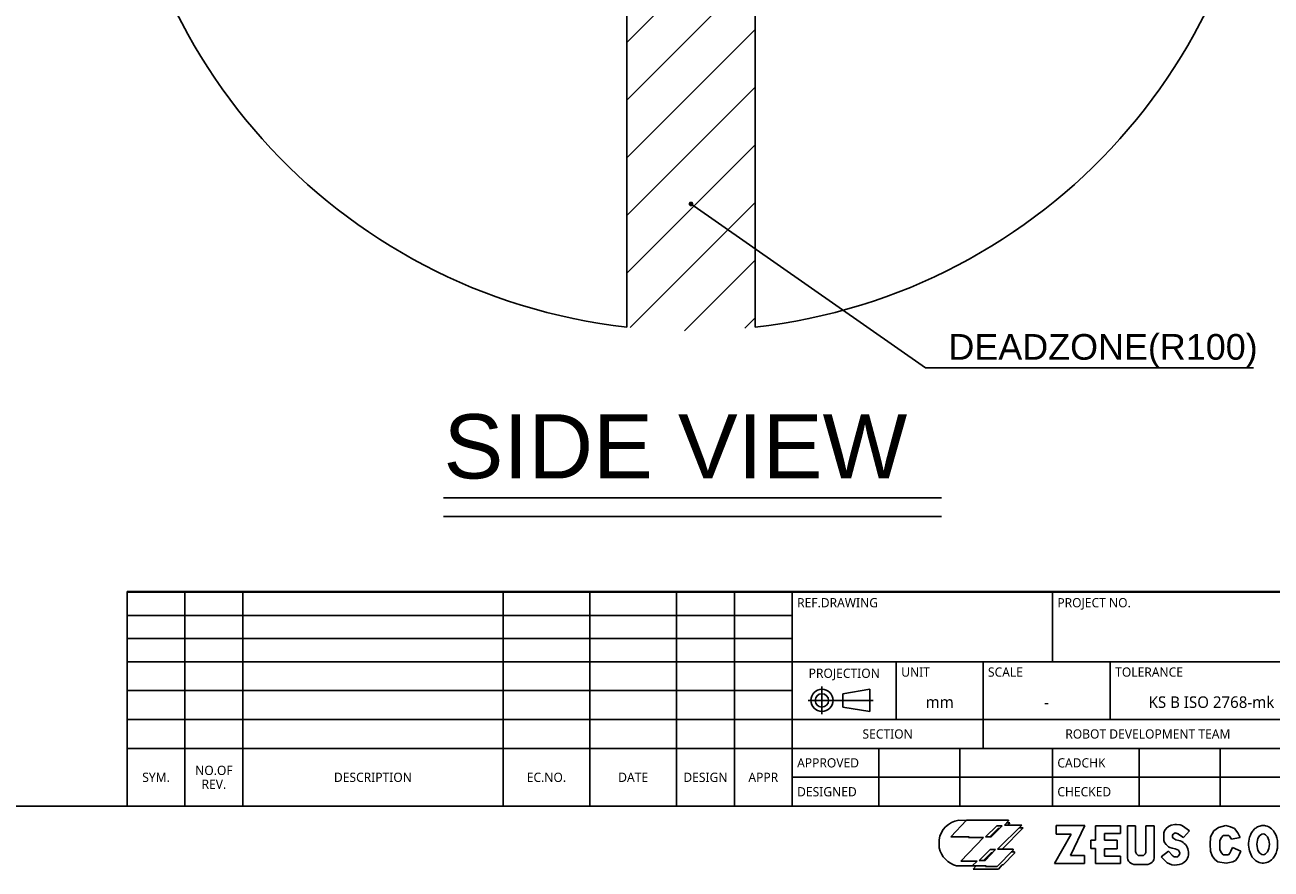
# Model space of a CAD drawing. Header units: millimetres. Extents: x 36 to 7524, y 76 to 5310.
# Tile 16 of 29: x 4611 to 6550, y 82 to 1396. Entities that reach past the tile are written whole.
import ezdxf

# ---------------------------------------------------------------- set-up
doc = ezdxf.new("R2010")
doc.units = ezdxf.units.MM
doc.linetypes.add('ACAD_ISO02W100', pattern=[15, 12, -3])
doc.styles.get("Standard").update_dxf_attribs({"font": 'arial.ttf'})
doc.styles.add('TEXTSTYLE_6', font='malgun.ttf')
doc.dimstyles.new('ISO-25', dxfattribs={"dimtxt": 2.5, "dimasz": 2.5, "dimexe": 1.25, "dimexo": 0.625, "dimtad": 1, "dimtxsty": 'Standard', "dimcen": 2.5, "dimadec": 0, "dimazin": 0, "dimtfac": 1, "dimtmove": 0, "dimatfit": 3, "dimfxl": 1, "dimarcsym": 0})

# ---------------------------------------------------------------- blocks, each defined once
blk = doc.blocks.new('TABLE_BL0', base_point=(732.5, 38.56))
at = {"color": 134}
for p, q in [((820, 57.13), (645, 57.13)), ((645, 20), (645, 57.13)), ((820, 57), (645, 57)), ((690, 45), (690, 57)), ((735, 20), (735, 57)), ((820, 20), (820, 57.13)), ((820, 45), (645, 45)), ((663, 35), (663, 45)), ((678, 30), (678, 45)), ((700, 35), (700, 45)), ((820, 35), (645, 35)), ((798, 20), (798, 35)), ((735, 30), (645, 30)), ((660, 20), (660, 30)), ((674, 20), (674, 30)), ((690, 20), (690, 30)), ((705, 20), (705, 30)), ((719, 20), (719, 30)), ((735, 25), (645, 25)), ((820, 20), (645, 20))]:
    blk.add_line(p, q, dxfattribs=at)
at = {"color": 134, "line_spacing_factor": 0.9, "style": 'TEXTSTYLE_6'}
for s, insert, char_height, width, attachment_point in [('REF.DRAWING', (645.85, 56), 1.6, 14.4948, 1), ('PROJECT NO.', (690.85, 56), 1.6, 13.5763, 1), ('TITLE', (735.85, 56), 1.6, 5.1852, 1), ('PROJECTION', (654, 43.8), 1.6, 12.9067, 2), ('UNIT', (663.85, 44), 1.6, 5.043, 1), ('SCALE', (678.85, 44), 1.6, 6.2993, 1), ('TOLERANCE', (700.85, 44), 1.6, 12.2015, 1), ('NAME', (735.85, 44), 1.6, 6.3526, 1), ('KS B ISO 2768-mk ', (717.5, 39), 2, 24.2148, 2), ('mm', (670.5, 39), 2, 4.8889, 2), ('-', (689, 39), 2, 4.163, 2), ('SECTION', (661.5, 33.3), 1.6, 8.9719, 2), ('ROBOT DEVELOPMENT TEAM', (706.5, 33.3), 1.6, 30.1096, 2), ('DRAWING NO.', (735.85, 34), 1.6, 15.0815, 1), ('SHEET NO.', (798.85, 34), 1.6, 10.9926, 1), ('APPROVED', (645.85, 28.3), 1.6, 11.2296, 1), ('CADCHK', (690.85, 28.3), 1.6, 8.8, 1), ('ZRA_0513P WORKING SPACE', (766.5, 26.5), 3, 60.2721, 2), ('1-1', (809, 26), 2, 4.2074, 2), ('DESIGNED', (645.85, 23.3), 1.6, 10.5541, 1), ('CHECKED', (690.85, 23.3), 1.6, 9.6356, 1)]:
    blk.add_mtext(s, dxfattribs=dict(at, insert=insert, char_height=char_height, width=width, attachment_point=attachment_point))
blk = doc.blocks.new('TABLE_BL1', base_point=(587.5, 38.56))
at = {"color": 134}
for p, q in [((645, 57.13), (530, 57.13)), ((530, 20), (530, 57.13)), ((645, 57), (530, 57)), ((540, 20), (540, 57)), ((550, 20), (550, 57)), ((595, 20), (595, 57)), ((610, 20), (610, 57)), ((625, 20), (625, 57)), ((635, 20), (635, 57)), ((645, 20), (645, 57.13)), ((645, 53), (530, 53)), ((645, 49), (530, 49)), ((645, 45), (530, 45)), ((645, 40), (530, 40)), ((645, 35), (530, 35)), ((645, 30), (530, 30)), ((645, 20), (530, 20))]:
    blk.add_line(p, q, dxfattribs=at)
at = {"color": 134, "char_height": 1.6, "attachment_point": 2, "line_spacing_factor": 0.9, "style": 'TEXTSTYLE_6'}
for s, insert, width in [('NO.OF\\PREV.', (545, 27), 6.7319), ('SYM.', (535, 25.8), 4.9837), ('DESCRIPTION ', (572.5, 25.8), 14.5719), ('EC.NO.', (602.5, 25.8), 6.9511), ('DATE', (617.5, 25.8), 5.3926), ('DESIGN', (630, 25.8), 7.8104), ('APPR', (640, 25.8), 5.357)]:
    blk.add_mtext(s, dxfattribs=dict(at, insert=insert, width=width))
blk = doc.blocks.new('A_BL2', base_point=(653.37, 38.31))
at = {"color": 134}
for p, q in [((650.14, 40.72), (650.14, 35.91)), ((653.76, 39.46), (658.42, 40.22)), ((653.76, 39.46), (653.76, 37.14)), ((658.42, 36.38), (658.42, 40.22)), ((647.75, 38.3), (658.98, 38.3)), ((653.76, 37.14), (658.42, 36.38))]:
    blk.add_line(p, q, dxfattribs=at)
for radius in [1.92, 1.16]:
    blk.add_circle((650.14, 38.3), radius, dxfattribs=at)

msp = doc.modelspace()

# ---------------------------------------------------------------- hatches: boundary and pattern name
at = {"ltscale": 1000, "true_color": 0xed4b40}
h = msp.add_hatch(dxfattribs=at)
h.set_pattern_fill('ANSI31', color=13, scale=20)
h.set_pattern_definition([(45, (-5827.99, -2014.086), (-44.90128, 44.90128), [])])
edge = h.paths.add_edge_path()
edge.add_arc((5647.5, 1815.198), 895, 83.584842, 96.415158)
edge.add_line((5547.5, 2704.594), (5547.5, 925.802))
edge.add_arc((5647.5, 1815.198), 895, 263.584842, 276.415158)
edge.add_line((5747.5, 925.802), (5747.5, 2704.594))

# ---------------------------------------------------------------- linework, layer by layer
at = {"ltscale": 1000}
for p, q in [((5547.5, 2704.594), (5547.5, 925.802)), ((5747.5, 2704.594), (5747.5, 925.802))]:
    msp.add_line(p, q, dxfattribs=at)
at = {"color": 0, "linetype": 'ACAD_ISO02W100', "ltscale": 1000}
for p, q in [((5262.302, 659.927), (6037.302, 659.927)), ((5262.302, 630.793), (6037.302, 630.793))]:
    msp.add_line(p, q, dxfattribs=at)
at = {"color": 7}
msp.add_line((90, 180), (7380, 180), dxfattribs=at)
at = {"color": 134}
for p, q in [((6076.311, 158.072), (6051.9, 132.547)), ((6064.106, 158.072), (6076.16, 157.913)), ((6141.835, 158.072), (6076.311, 158.072)), ((6135.411, 150.687), (6141.835, 157.269)), ((6141.835, 157.269), (6141.835, 158.072)), ((6105.861, 132.226), (6123.525, 149.724)), ((6125.454, 145.069), (6112.737, 132.226)), ((6131.878, 149.724), (6114.854, 132.226)), ((6123.525, 149.724), (6131.878, 149.724)), ((6124.651, 113.284), (6162.23, 150.687)), ((6127.349, 145.069), (6125.454, 145.069)), ((6131.923, 113.284), (6164.318, 146.513)), ((6162.23, 150.687), (6135.411, 150.687)), ((6138.858, 154.219), (6143.922, 154.219)), ((6143.922, 154.219), (6140.554, 150.687)), ((6164.318, 146.513), (6158.037, 146.513)), ((6213.344, 90.619), (6239.336, 136.451)), ((6215.68, 149.88), (6260.363, 149.88)), ((6215.68, 136.451), (6215.68, 149.88)), ((6239.336, 136.451), (6215.68, 136.451)), ((6260.363, 149.88), (6237.876, 103.464)), ((6315.852, 149.296), (6277.01, 149.296)), ((6277.01, 149.296), (6277.01, 127.11)), ((6291.028, 137.619), (6315.852, 137.619)), ((6291.028, 127.11), (6291.028, 137.619)), ((6315.852, 137.619), (6315.852, 149.296)), ((6326.658, 149.296), (6339.508, 149.296)), ((6326.658, 149.296), (6326.658, 100.158)), ((6339.508, 149.296), (6339.508, 109.594)), ((6368.42, 149.296), (6355.57, 149.296)), ((6355.57, 149.296), (6355.57, 109.594)), ((6368.42, 149.296), (6368.42, 100.158)), ((6384.274, 141.696), (6383.428, 138.782)), ((6383.428, 138.782), (6383.428, 126.753)), ((6386.907, 145.549), (6384.274, 141.696)), ((6390.385, 148.368), (6386.907, 145.549)), ((6394.992, 150.718), (6390.385, 148.368)), ((6400.727, 151.752), (6394.992, 150.718)), ((6397.791, 136.282), (6398.679, 137.17)), ((6402.89, 151.752), (6400.727, 151.752)), ((6409.005, 150.998), (6402.89, 151.752)), ((6405.252, 137.096), (6414.118, 131.444)), ((6410.419, 150.551), (6409.005, 150.998)), ((6412.574, 149.402), (6410.419, 150.551)), ((6423.24, 141.865), (6412.574, 149.402)), ((6414.118, 131.444), (6423.24, 141.865)), ((6461.108, 141.55), (6456.182, 132.29)), ((6468.397, 147.066), (6461.108, 141.55)), ((6479.627, 150.021), (6468.397, 147.066)), ((6487.113, 148.051), (6479.627, 150.021)), ((6493.418, 145.293), (6487.113, 148.051)), ((6498.343, 138.792), (6493.418, 145.293)), ((6502.283, 131.305), (6498.343, 138.792)), ((6033.592, 127.806), (6033.592, 115.21)), ((6051.9, 132.547), (6080.166, 132.547)), ((6102.649, 131.263), (6067.318, 94.662)), ((6080.166, 132.547), (6079.202, 131.263)), ((6079.202, 131.263), (6102.649, 131.263)), ((6114.854, 132.226), (6105.861, 132.226)), ((6277.01, 127.11), (6269.709, 127.11)), ((6269.709, 127.11), (6269.709, 113.973)), ((6310.595, 127.11), (6291.028, 127.11)), ((6310.595, 113.681), (6310.595, 127.11)), ((6383.428, 126.753), (6384.462, 123.652)), ((6384.462, 123.652), (6386.813, 120.551)), ((6386.813, 120.551), (6390.667, 116.979)), ((6390.667, 116.979), (6392.642, 115.758)), ((6402.232, 127.881), (6398.826, 129.686)), ((6406.916, 126.604), (6402.232, 127.881)), ((6456.182, 132.29), (6455.394, 120.273)), ((6455.394, 120.273), (6456.182, 110.028)), ((6473.125, 131.502), (6470.761, 126.774)), ((6470.761, 111.998), (6470.761, 126.774)), ((6475.686, 134.261), (6473.125, 131.502)), ((6483.764, 134.261), (6475.686, 134.261)), ((6488.611, 128.515), (6502.283, 131.305)), ((6113.088, 112.481), (6095.904, 95.305)), ((6114.533, 107.665), (6102.677, 95.305)), ((6105.379, 95.305), (6121.278, 112.481)), ((6121.278, 112.481), (6113.088, 112.481)), ((6116.821, 107.665), (6114.533, 107.665)), ((6124.008, 86.154), (6148.901, 111.839)), ((6148.901, 113.284), (6124.651, 113.284)), ((6133.484, 88.723), (6150.828, 106.863)), ((6150.828, 108.789), (6145.945, 108.789)), ((6148.901, 111.839), (6148.901, 113.284)), ((6150.828, 106.863), (6150.828, 108.789)), ((6237.876, 103.464), (6260.071, 103.464)), ((6260.071, 103.464), (6260.071, 90.619)), ((6269.709, 113.973), (6277.01, 113.973)), ((6277.01, 113.973), (6277.01, 90.619)), ((6291.028, 113.681), (6310.595, 113.681)), ((6291.028, 102.296), (6291.028, 113.681)), ((6315.852, 102.296), (6291.028, 102.296)), ((6315.852, 90.619), (6315.852, 102.296)), ((6343.596, 103.464), (6351.482, 103.464)), ((6390.371, 109.8), (6379.387, 101.316)), ((6379.387, 101.316), (6386.841, 93.307)), ((6396.182, 103.556), (6390.371, 109.8)), ((6392.642, 115.758), (6396.402, 114.724)), ((6396.402, 114.724), (6400.821, 113.784)), ((6400.821, 113.784), (6406.044, 111.547)), ((6403.548, 100.909), (6401.828, 100.973)), ((6405.616, 102.319), (6403.548, 100.909)), ((6407.967, 104.95), (6405.616, 102.319)), ((6406.044, 111.547), (6406.817, 110.297)), ((6406.817, 110.297), (6407.292, 109.619)), ((6408.026, 107.182), (6407.967, 104.95)), ((6456.182, 110.028), (6458.744, 102.542)), ((6458.744, 102.542), (6462.684, 97.025)), ((6462.684, 97.025), (6467.609, 93.282)), ((6473.125, 107.27), (6470.761, 111.998)), ((6475.686, 104.512), (6473.125, 107.27)), ((6483.764, 104.512), (6475.686, 104.512)), ((6486.128, 107.073), (6483.764, 104.512)), ((6487.704, 110.028), (6486.128, 107.073)), ((6490.265, 115.544), (6487.704, 110.028)), ((6503.071, 110.028), (6490.265, 115.544)), ((6494.994, 95.252), (6498.343, 99.981)), ((6498.343, 99.981), (6500.707, 104.512)), ((6500.707, 104.512), (6503.071, 110.028)), ((6060.733, 87.118), (6106.825, 87.118)), ((6067.318, 94.662), (6092.853, 94.662)), ((6092.853, 94.662), (6085.305, 87.118)), ((6091.411, 87.118), (6086.75, 82.141)), ((6086.75, 82.141), (6126.096, 82.141)), ((6095.904, 95.305), (6105.379, 95.305)), ((6106.825, 87.118), (6106.022, 86.154)), ((6106.022, 86.154), (6124.008, 86.154)), ((6126.096, 82.141), (6131.556, 88.723)), ((6131.556, 88.723), (6133.484, 88.723)), ((6260.071, 90.619), (6213.344, 90.619)), ((6277.01, 90.619), (6315.852, 90.619)), ((6339.144, 89.451), (6355.934, 89.451)), ((6386.841, 93.307), (6388.552, 91.91)), ((6467.609, 93.282), (6480.612, 91.509)), ((6480.612, 91.509), (6490.856, 93.282)), ((6490.856, 93.282), (6494.994, 95.252))]:
    msp.add_line(p, q, dxfattribs=at)
at = {"ltscale": 1000}
for start, end in [(96.415158, 263.584842), (276.415158, 83.584842)]:
    msp.add_arc((5647.5, 1815.198), 895, start, end, dxfattribs=at)
at = {"color": 134}
for centre, radius, start, end in [((6068.896, 122.728), 35.667, 97.71868, 171.814666), ((6400.636, 133.411), 4.042, 134.740622, 219.190898), ((6401.561, 134.261), 4.095, 72.296063, 134.730319), ((6399.998, 128.383), 10.174, 56.06187, 76.242536), ((6402.574, 135.246), 6.706, 220.88185, 236.018232), ((6401.393, 106.95), 20.415, 323.586347, 75.197133), ((6478.971, 125.301), 10.161, 18.439881, 61.855175), ((6071.339, 124.521), 38.878, 193.856036, 254.169499), ((6338.158, 100.935), 11.526, 176.134655, 274.908285), ((6347.685, 110.619), 8.241, 187.145694, 240.25657), ((6347.393, 110.619), 8.241, 299.74343, 352.854306), ((6356.921, 100.935), 11.526, 265.091715, 3.865345), ((6402.245, 109.345), 8.382, 222.208952, 267.146728), ((6403.912, 107.273), 4.114, 358.248393, 34.759858), ((6401.213, 113.149), 24.727, 239.200053, 312.200856)]:
    msp.add_arc(centre, radius, start, end, dxfattribs=at)
msp.add_ellipse((6537.904, 120.706), major_axis=(0, 16.227), ratio=0.59491, dxfattribs=at)
msp.add_open_spline([(6537.904, 149.893), (6535.461, 149.893), (6533.032, 149.394), (6528.706, 147.667), (6526.807, 146.46), (6523.579, 143.728), (6522.238, 142.204), (6518.538, 136.971), (6517.003, 132.957), (6515.254, 124.683), (6515.068, 120.406), (6515.976, 112.396), (6516.946, 108.651), (6519.996, 102.169), (6521.873, 99.335), (6526.501, 95.097), (6528.934, 93.518), (6534.632, 91.569), (6537.884, 91.266), (6543.992, 92.267), (6546.783, 93.521), (6551.342, 96.718), (6553.151, 98.642), (6556.07, 102.719), (6557.189, 104.884), (6559.994, 112.089), (6560.731, 117.422), (6560.205, 127.989), (6558.963, 133.217), (6554.964, 140.482), (6553.183, 142.877), (6548.408, 147.005), (6545.337, 148.732), (6540.541, 149.752), (6539.223, 149.893), (6537.904, 149.893)], degree=3, knots=[0, 0, 0, 0, 0.23316308, 0.23316308, 0.46632615, 0.46632615, 0.69948923, 0.69948923, 1.22935722, 1.22935722, 1.75922522, 1.75922522, 2.23986265, 2.23986265, 2.642737, 2.642737, 2.94077007, 2.94077007, 3.23880313, 3.23880313, 3.53683619, 3.53683619, 3.83486926, 3.83486926, 4.13290232, 4.13290232, 4.79593769, 4.79593769, 5.45897306, 5.45897306, 5.80815784, 5.80815784, 6.15734262, 6.15734262, 6.28318531, 6.28318531, 6.28318531, 6.28318531], dxfattribs=at)

# ---------------------------------------------------------------- block references
at = {"xscale": 9, "yscale": 9, "zscale": 9}
for name, p in [('TABLE_BL1', (5287.499, 347.063)), ('TABLE_BL0', (6592.499, 347.063)), ('A_BL2', (5880.306, 344.8))]:
    msp.add_blockref(name, p, dxfattribs=at)

# ---------------------------------------------------------------- texts
at = {"color": 0}
msp.add_text('SIDE VIEW', height=100, dxfattribs=at).set_placement((5262.302, 690.232))
at = {"color": 1, "ltscale": 1000, "insert": (6048.156, 863.054), "char_height": 40, "attachment_point": 7}
msp.add_mtext('DEADZONE(R100)', dxfattribs=at)

# ---------------------------------------------------------------- leaders
at = {"color": 1, "ltscale": 1000, "annotation_type": 0, "has_hookline": 1, "hookline_direction": 0, "text_width": 474.952}
msp.add_leader([(5647.5, 1117.624), (6012.201, 862.221), (6047.531, 862.429)], dimstyle='ISO-25', override={"dimasz": 30, "dimgap": 0.625, "dimtad": 1, "dimldrblk": 'DotSmall'}, dxfattribs=at)

doc.saveas('drawing.dxf')
